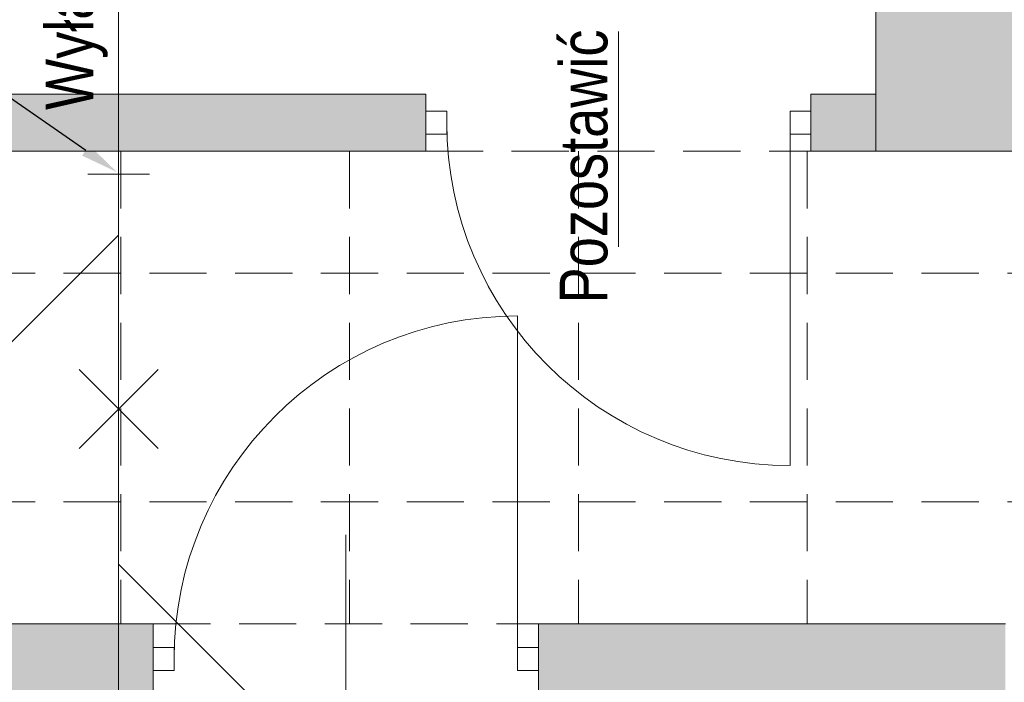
# Model space of a CAD drawing. Header units: millimetres. Extents: x -23540 to 53212, y -37964 to 41185.
# Tile 95 of 203: x -1844 to -1586, y -31613 to -31439. Entities that reach past the tile are written whole.
import ezdxf
from ezdxf import colors
from ezdxf.entities.mleader import LeaderData, LeaderLine
from ezdxf.math import Vec2, Vec3

# ---------------------------------------------------------------- set-up
doc = ezdxf.new("R2010")
doc.units = ezdxf.units.MM
doc.linetypes.add('DASHEDX2', pattern=[1.5, 1, -0.5])
doc.layers.get('0').update_dxf_attribs({"lineweight": 18})
for name, color, linetype, lineweight in [('BA_txs', 2, 'Continuous', 18), ('PG_PRZERYWANE_ŚREDNIE', 1, 'DASHEDX2', 18), ('PG_ŚCIANY_DZIAŁOWE', 3, 'Continuous', 18), ('PG_ŚCIANY_SŁUPY', 4, 'Continuous', 18), ('Przekrojowa', 60, 'Continuous', 18), ('WYPOSAŻENIE GARAŻU', 253, 'Continuous', 5)]:
    doc.layers.add(name, color=color, linetype=linetype, lineweight=lineweight)
doc.styles.add('BIKTS', font='bikromsw.shx', dxfattribs={"width": 0.85})

# ---------------------------------------------------------------- blocks, each defined once
blk = doc.blocks.new('dr1h901')
at = {"color": 0}
blk.add_line((-0.5, 0), (-0.5, 1), dxfattribs=at)
blk.add_line((0, 0.3622), (0, -0.2655))
blk.add_arc((-0.5, 0), 1, 0, 90, dxfattribs=at)
blk = doc.blocks.new('jamb')
blk.add_lwpolyline([(-0.5, -0.5), (-0.5, 0.5), (0.5, 0.5), (0.5, -0.5)], close=True)

msp = doc.modelspace()

# ---------------------------------------------------------------- hatches: boundary and pattern name
at = {"layer": 'PG_ŚCIANY_DZIAŁOWE', "true_color": 0x636466, "transparency": 33554610}
h = msp.add_hatch(color=251, dxfattribs=at)
h.dxf.hatch_style = 1
h.paths.add_polyline_path([(-2230.66, -30291.59), (-2225.66, -30291.59), (-2225.66, -30297.09), (-2230.66, -30297.09)])
h.paths.add_polyline_path([(-2237.41, -30196.09), (-2213.91, -30196.09), (-2213.91, -29863.09), (-2173.91, -29863.09), (-2173.91, -29849.09), (-2133.41, -29849.09), (-2133.41, -29791.84), (-2186.41, -29791.84), (-2186.41, -29662.84), (-2237.41, -29662.84)])
h.paths.add_polyline_path([(-2213.91, -30297.09), (-2225.66, -30297.09), (-2225.66, -30291.59), (-2230.66, -30291.59), (-2230.66, -30297.09), (-2237.41, -30297.09), (-2237.41, -31250.84), (-2042.28, -31250.84), (-2042.28, -31290.59), (-2022.41, -31290.59), (-2022.41, -31473.84), (-1737.41, -31473.84), (-1737.41, -31458.84), (-2007.41, -31458.84), (-2007.41, -31250.84), (-1619.41, -31250.84), (-1619.41, -31473.84), (-1580.41, -31473.84), (-1580.41, -31476.84), (-1450.35, -31476.84), (-1411.41, -31476.84), (-1374.48, -31446.84), (-1568.91, -31446.84), (-1568.91, -31225.84), (-2213.91, -31225.84), (-2213.91, -30665.09), (-2032.41, -30665.09), (-2032.41, -30643.59), (-2213.91, -30643.59), (-2213.91, -30461.09), (-2198.91, -30461.09), (-2198.91, -30418.59), (-2213.91, -30418.59)])
h = msp.add_hatch(color=251, dxfattribs=at)
h.dxf.hatch_style = 1
h.paths.add_polyline_path([(-1374.48, -31621.34), (-1411.41, -31621.34), (-1411.41, -32089.84), (-1585.41, -32089.84), (-1585.41, -31705.84), (-1585.41, -31597.84), (-1707.91, -31597.84), (-1707.91, -31616.34), (-1628.41, -31616.34), (-1628.41, -31826.84), (-1875.91, -31826.84), (-1875.91, -31616.34), (-1808.91, -31616.34), (-1808.91, -31597.84), (-1902.41, -31597.84), (-1902.41, -31616.34), (-1890.41, -31616.34), (-1890.41, -31845.34), (-1628.41, -31845.34), (-1628.41, -32031.34), (-2003.41, -32031.34), (-2003.41, -31616.34), (-2003.41, -31597.84), (-2053.41, -31597.84), (-2053.41, -31613.84), (-2021.91, -31613.84), (-2021.91, -32052.34), (-1822.41, -32052.34), (-1822.41, -32059.34), (-1813.41, -32059.34), (-1813.41, -32052.34), (-1624.41, -32052.34), (-1624.41, -32217.84), (-1637.91, -32217.84), (-1637.91, -32289.84), (-1562.85, -32289.84), (-1562.85, -32135.8), (-1374.48, -32135.8)])
h.paths.add_polyline_path([(-1411.41, -31481.34), (-1374.48, -31481.34), (-1374.48, -31446.84), (-1411.41, -31476.84)])
h = msp.add_hatch(color=251, dxfattribs=at)
h.dxf.hatch_style = 1
h.paths.add_polyline_path([(-1619.41, -31458.84), (-1636.41, -31458.84), (-1636.41, -31473.84), (-1619.41, -31473.84)])

# ---------------------------------------------------------------- linework, layer by layer
at = {"color": 251, "true_color": 0x636466, "extrusion": (0, 0, -1)}
for p, q in [((-1686.91, -31498.93), (-1686.91, -31442.44)), ((-1641.91, -31466.34), (-1641.91, -31556.34))]:
    msp.add_line(p, q, dxfattribs=at)
at = {"color": 251, "lineweight": 20, "true_color": 0x636466}
for p, q in [((-1737.41, -31473.84), (-1737.41, -31458.84)), ((-1636.41, -31458.84), (-1636.41, -31473.84))]:
    msp.add_line(p, q, dxfattribs=at)
at = {"color": 251, "true_color": 0x636466}
for p, q in [((-1737.41, -31463.34), (-1737.41, -31469.34)), ((-1731.91, -31463.34), (-1737.41, -31463.34)), ((-1731.91, -31469.34), (-1731.91, -31463.34)), ((-1641.91, -31463.34), (-1641.91, -31469.34)), ((-1636.41, -31463.34), (-1641.91, -31463.34)), ((-1636.41, -31469.34), (-1636.41, -31463.34)), ((-1737.41, -31469.34), (-1731.91, -31469.34)), ((-1641.91, -31469.34), (-1636.41, -31469.34)), ((-1636.41, -31473.84), (-1580.41, -31473.84)), ((-1902.41, -31597.84), (-1808.91, -31597.84)), ((-1808.91, -31616.34), (-1808.91, -31597.84)), ((-1707.91, -31597.84), (-1585.41, -31597.84)), ((-1707.91, -31616.34), (-1707.91, -31597.84))]:
    msp.add_line(p, q, dxfattribs=at)
at = {"color": 251, "true_color": 0x636466, "extrusion": (0, 0, -1)}
msp.add_arc((1641.91, -31466.34), 90, 270, 0, dxfattribs=at)
at = {"layer": 'PG_PRZERYWANE_ŚREDNIE', "color": 251, "lineweight": 15, "ltscale": 15, "true_color": 0x636466}
for p, q in [((-1817.41, -31473.84), (-1817.41, -31597.84)), ((-1757.41, -31473.84), (-1757.41, -31597.84)), ((-1737.41, -31473.84), (-1636.41, -31473.84)), ((-1697.41, -31473.84), (-1697.41, -31597.84)), ((-1637.41, -31473.84), (-1637.41, -31597.84)), ((-2237.41, -31505.84), (-1411.41, -31505.84)), ((-2237.41, -31565.84), (-1411.41, -31565.84)), ((-1808.91, -31597.84), (-1707.91, -31597.84))]:
    msp.add_line(p, q, dxfattribs=at)
at = {"layer": 'PG_ŚCIANY_DZIAŁOWE', "color": 251, "true_color": 0x636466}
for p, q in [((-1737.41, -31458.84), (-2007.41, -31458.84)), ((-1737.41, -31473.84), (-1737.41, -31458.84)), ((-1636.41, -31458.84), (-1619.41, -31458.84)), ((-1636.41, -31473.84), (-1636.41, -31458.84)), ((-2022.41, -31473.84), (-1737.41, -31473.84)), ((-1619.41, -31473.84), (-1636.41, -31473.84))]:
    msp.add_line(p, q, dxfattribs=at)
at = {"layer": 'PG_ŚCIANY_SŁUPY', "color": 251, "true_color": 0x636466}
msp.add_line((-1619.41, -31473.84), (-1619.41, -31250.84), dxfattribs=at)
at = {"layer": 'Przekrojowa'}
for p, q in [((-1817.98, -31756.81), (-1817.98, -30245.08)), ((-1826.06, -31479.9), (-1809.9, -31479.9)), ((-1859.53, -31537.41), (-1817.98, -31495.86)), ((-1817.98, -31582.24), (-1639.02, -31761.21))]:
    msp.add_line(p, q, dxfattribs=at)
at = {"layer": 'Przekrojowa', "color": 1}
for p, q in [((-1828.37, -31551.87), (-1807.6, -31531.1)), ((-1807.6, -31551.87), (-1828.37, -31531.1))]:
    msp.add_line(p, q, dxfattribs=at)

# ---------------------------------------------------------------- block references
at = {"layer": 'WYPOSAŻENIE GARAŻU', "color": 251, "true_color": 0x636466, "xscale": -90, "yscale": 90, "zscale": -90}
msp.add_blockref('dr1h901', (-1758.41, -31607.09), dxfattribs=at)
at = {"layer": 'WYPOSAŻENIE GARAŻU', "color": 251, "true_color": 0x636466, "xscale": 5.5, "yscale": 5.999999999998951, "zscale": 5.5, "rotation": 180}
for p in [(-1806.16, -31607.09), (-1710.66, -31607.09)]:
    msp.add_blockref('jamb', p, dxfattribs=at)

# ---------------------------------------------------------------- texts
at = {"layer": 'BA_txs', "color": 251, "true_color": 0x636466, "style": 'BIKTS', "width": 0.85}
msp.add_text('Pozostawić', height=12.5, rotation=90, dxfattribs=at).set_placement((-1689.8, -31513.78))
at = {"layer": 'Przekrojowa', "color": 1, "style": 'BIKTS', "width": 0.85}
msp.add_text('Wyłączyć z użytkowania', height=12.5, rotation=90, dxfattribs=at).set_placement((-1824.61, -31463.02))

# ---------------------------------------------------------------- leaders
at = {"layer": 'Przekrojowa', "color": 1}
ml = msp.add_multileader_mtext('Standard', dxfattribs=at)
ml.set_content('Zaślepić', color=1, style='BIKTS')
ml.set_leader_properties()
ml.build(insert=Vec2(0, 0))
ml.multileader.update_dxf_attribs({"text_left_attachment_type": 5, "text_right_attachment_type": 5, "arrow_head_size": 10})
ctx = ml.context
ctx.base_point, ctx.char_height, ctx.arrow_head_size, ctx.plane_origin = Vec3(-1934.87, -31447.88), 12.5, 10, Vec3(-1818.41, -31479.35)
ctx.left_attachment, ctx.right_attachment = 5, 5
notes = []
notes.append((ctx, [(0, (1, 1, 0), (-1863.75, -31447.88), (-1, 0), 5.9, [(0, [(-1818.41, -31479.35)], 0, [])])]))
ctx.mtext.insert, ctx.mtext.flow_direction = Vec3(-1932.87, -31431.22), 5
for ctx, leaders in notes:
    for number, flags, end, landing, length, lines in leaders:
        leader = LeaderData()
        leader.index, (leader.has_last_leader_line, leader.has_dogleg_vector, leader.attachment_direction) = number, flags
        leader.last_leader_point, leader.dogleg_vector, leader.dogleg_length = Vec3(end), Vec3(landing), length
        for number, points, colour, breaks in lines:
            line = LeaderLine()
            line.index, line.vertices, line.color, line.breaks = number, Vec3.list(points), colors.encode_raw_color(colour), breaks
            leader.lines.append(line)
        ctx.leaders.append(leader)

doc.saveas('drawing.dxf')
